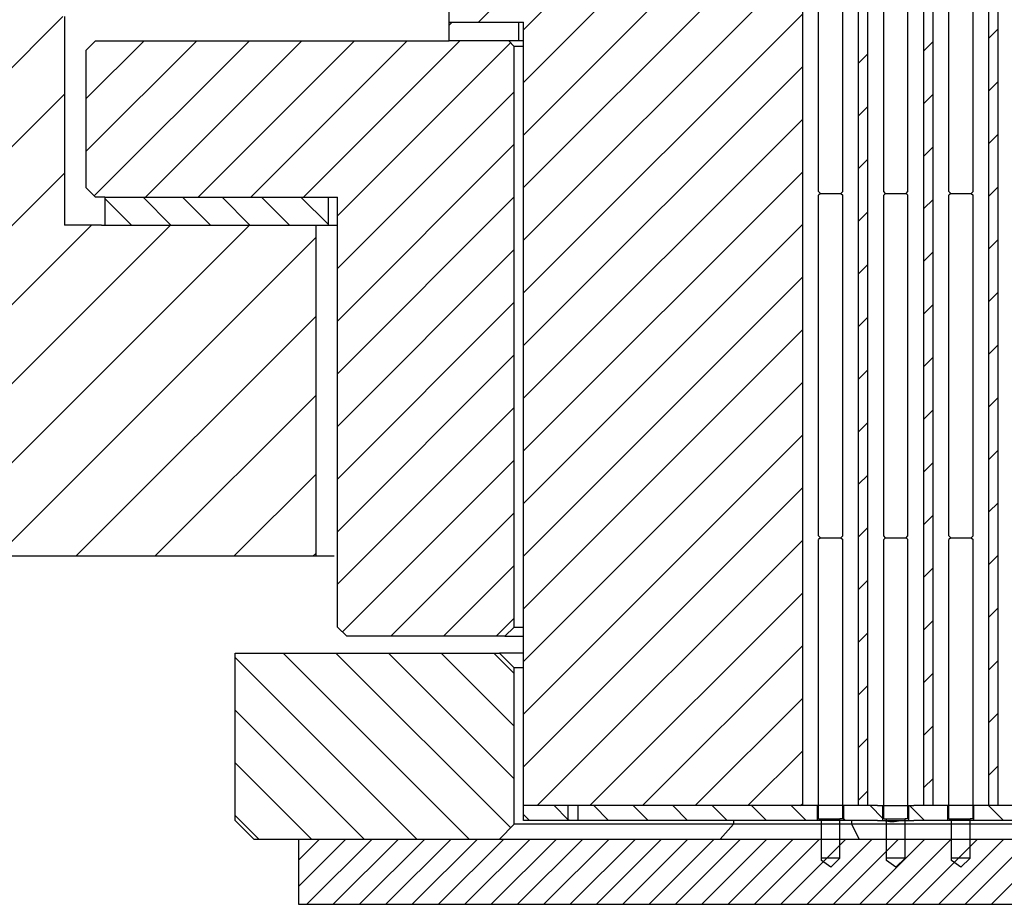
# Model space of a CAD drawing. Extents: x -1763 to 4575, y -3429 to 1051.
# Tile 22 of 193: x -114 to -61, y -2517 to -2470. Entities that reach past the tile are written whole.
import ezdxf

# ---------------------------------------------------------------- set-up
doc = ezdxf.new("R2010")
doc.units = 0
doc.linetypes.add('DASHED', pattern=[15, 7, -8])
doc.layers.get('0').update_dxf_attribs({"linetype": 'CONTINUOUS'})
doc.layers.add('1', color=7, linetype='CONTINUOUS')
pattern_1 = [(45, (0, 400), (-1.4142136, 1.4142136), [])]
pattern_2 = [(315, (0, 400), (1.0606602, 1.0606602), [])]

# ---------------------------------------------------------------- blocks, each defined once
blk = doc.blocks.new('Z-STACK', base_point=(-660.966, -2613.082))
at = {"linetype": 'CONTINUOUS'}
h = blk.add_hatch(dxfattribs=at)
h.set_pattern_fill('USER', color=1, scale=2, angle=45, pattern_type=0)
h.set_pattern_definition(pattern_1)
h.paths.add_polyline_path([(-68.603, -2511.968), (-69.103, -2511.968), (-69.103, -2511.968), (-69.103, -2466.068), (-69.103, -2466.068), (-68.603, -2466.068)])
h = blk.add_hatch(dxfattribs=at)
h.set_pattern_fill('USER', color=1, scale=2, angle=45, pattern_type=0)
h.set_pattern_definition(pattern_1)
h.paths.add_polyline_path([(-65.603, -2511.968), (-65.103, -2511.968), (-65.103, -2466.068), (-65.603, -2466.068), (-65.603, -2466.068), (-65.603, -2511.968)])
h = blk.add_hatch(dxfattribs=at)
h.set_pattern_fill('USER', color=1, scale=2, angle=45, pattern_type=0)
h.set_pattern_definition(pattern_1)
h.paths.add_polyline_path([(-61.603, -2466.068), (-61.603, -2511.968), (-62.103, -2511.968), (-62.103, -2511.968), (-62.103, -2466.068), (-62.103, -2466.068), (-61.698, -2466.068)])
h = blk.add_hatch(dxfattribs=at)
h.set_pattern_fill('USER', scale=5, angle=45, pattern_type=0)
h.set_pattern_definition([(45, (0, 400), (-3.535534, 3.535534), [])])
h.paths.add_polyline_path([(-87.353, -2470.868), (-87.846, -2470.868), (-87.903, -2470.868), (-91.103, -2470.868), (-91.103, -2469.868), (-87.353, -2469.868)])
h = blk.add_hatch(dxfattribs=at)
h.set_pattern_fill('USER', color=113, scale=2, angle=45, pattern_type=0)
h.set_pattern_definition(pattern_1)
h.paths.add_polyline_path([(-87.603, -2502.368), (-87.603, -2471.168), (-87.903, -2470.868), (-91.103, -2470.868), (-110.103, -2470.868), (-110.603, -2471.368), (-110.603, -2478.768), (-110.103, -2479.268), (-109.603, -2479.268), (-97.603, -2479.268), (-97.103, -2479.268), (-97.103, -2502.368), (-96.603, -2502.868), (-93.457, -2502.868), (-88.257, -2502.868), (-88.103, -2502.868)])
h = blk.add_hatch(dxfattribs=at)
h.set_pattern_fill('USER', scale=1.5, angle=315, pattern_type=0)
h.set_pattern_definition(pattern_2)
h.paths.add_polyline_path([(-109.603, -2479.268), (-109.603, -2480.768), (-97.603, -2480.768), (-97.603, -2479.268)])
h = blk.add_hatch(dxfattribs=at)
h.set_pattern_fill('USER', color=40, scale=2, angle=315, pattern_type=0)
h.set_pattern_definition([(315, (0, 400), (1.4142136, 1.4142136), [])])
h.paths.add_polyline_path([(-87.603, -2504.568), (-87.603, -2512.968), (-88.403, -2513.768), (-99.203, -2513.768), (-101.603, -2513.768), (-102.603, -2512.768), (-102.603, -2503.768), (-88.403, -2503.768)])
h = blk.add_hatch(dxfattribs=at)
h.set_pattern_fill('USER', color=5, scale=1.5, angle=315, pattern_type=0)
h.set_pattern_definition(pattern_2)
h.paths.add_polyline_path([(-84.837, -2511.968), (-84.729, -2511.968), (-84.721, -2511.968), (-84.721, -2512.768), (-87.103, -2512.768), (-87.103, -2511.968), (-86.093, -2511.968)])
h = blk.add_hatch(dxfattribs=at)
h.set_pattern_fill('USER', color=5, scale=1.5, angle=315, pattern_type=0)
h.set_pattern_definition(pattern_2)
h.paths.add_polyline_path([(-84.188, -2511.968), (-84.188, -2512.768), (-84.721, -2512.768), (-84.721, -2511.968)])
h = blk.add_hatch(dxfattribs=at)
h.set_pattern_fill('USER', color=5, scale=1.5, angle=315, pattern_type=0)
h.set_pattern_definition(pattern_2)
h.paths.add_polyline_path([(-82.519, -2511.968), (-81.921, -2511.968), (-81.229, -2511.968), (-80.27, -2511.968), (-79.732, -2511.968), (-79.593, -2511.968), (-79.094, -2511.968), (-78.97, -2511.968), (-78.483, -2511.968), (-77.73, -2511.968), (-76.709, -2511.968), (-76.274, -2511.968), (-76.094, -2511.968), (-75.594, -2511.968), (-75.428, -2511.968), (-75.039, -2511.968), (-74.23, -2511.968), (-73.153, -2511.968), (-72.594, -2511.968), (-72.103, -2511.968), (-71.303, -2511.968), (-71.303, -2512.768), (-71.339, -2512.768), (-71.44, -2512.768), (-71.482, -2512.768), (-71.84, -2512.768), (-72.14, -2512.768), (-73.89, -2512.768), (-84.188, -2512.768), (-84.188, -2511.968), (-83.838, -2511.968), (-83.183, -2511.968), (-83.093, -2511.968), (-82.593, -2511.968)])
h = blk.add_hatch(dxfattribs=at)
h.set_pattern_fill('USER', color=5, scale=1.5, angle=315, pattern_type=0)
h.set_pattern_definition(pattern_2)
h.paths.add_polyline_path([(-68.084, -2512.768), (-67.803, -2512.768), (-67.803, -2511.968), (-68.084, -2511.968), (-68.603, -2511.968), (-69.103, -2511.968), (-69.103, -2511.968), (-69.903, -2511.968), (-69.903, -2511.968), (-69.903, -2512.768), (-69.903, -2512.768), (-69.59, -2512.768)])
h = blk.add_hatch(dxfattribs=at)
h.set_pattern_fill('USER', color=5, scale=1.5, angle=315, pattern_type=0)
h.set_pattern_definition(pattern_2)
h.paths.add_polyline_path([(-65.603, -2511.968), (-65.103, -2511.968), (-64.303, -2511.968), (-64.303, -2512.768), (-64.72, -2512.768), (-64.922, -2512.768), (-65.12, -2512.768), (-65.339, -2512.768), (-65.553, -2512.768), (-66.144, -2512.768), (-66.244, -2512.768), (-66.403, -2512.768), (-66.403, -2512.768), (-66.403, -2511.968), (-66.403, -2511.968), (-66.144, -2511.968), (-65.603, -2511.968)])
h = blk.add_hatch(dxfattribs=at)
h.set_pattern_fill('USER', color=5, scale=1.5, angle=315, pattern_type=0)
h.set_pattern_definition(pattern_2)
h.paths.add_polyline_path([(-62.903, -2511.968), (-62.103, -2511.968), (-62.103, -2511.968), (-61.603, -2511.968), (-60.803, -2511.968), (-60.803, -2512.768), (-62.903, -2512.768), (-62.903, -2512.768), (-62.903, -2511.968)])
at = {"layer": '1', "linetype": 'CONTINUOUS'}
h = blk.add_hatch(dxfattribs=at)
h.set_pattern_fill('USER', color=1, scale=2, angle=45, pattern_type=0)
h.set_pattern_definition(pattern_1)
h.paths.add_polyline_path([(-75.594, -2466.068), (-75.428, -2466.068), (-75.039, -2466.068), (-74.23, -2466.068), (-73.153, -2466.068), (-72.999, -2466.068), (-72.732, -2466.068), (-72.594, -2466.068), (-72.303, -2466.068), (-72.103, -2466.068), (-72.103, -2511.968), (-72.594, -2511.968), (-73.153, -2511.968), (-74.23, -2511.968), (-75.039, -2511.968), (-75.428, -2511.968), (-75.594, -2511.968), (-76.094, -2511.968), (-76.274, -2511.968), (-76.709, -2511.968), (-77.73, -2511.968), (-78.483, -2511.968), (-78.97, -2511.968), (-79.094, -2511.968), (-79.593, -2511.968), (-79.732, -2511.968), (-80.27, -2511.968), (-81.229, -2511.968), (-81.921, -2511.968), (-82.519, -2511.968), (-82.593, -2511.968), (-83.093, -2511.968), (-83.183, -2511.968), (-83.838, -2511.968), (-84.188, -2511.968), (-84.721, -2511.968), (-84.729, -2511.968), (-84.837, -2511.968), (-86.093, -2511.968), (-87.103, -2511.968), (-87.103, -2469.868), (-87.353, -2469.868), (-91.103, -2469.868), (-91.103, -2464.068), (-90.103, -2464.068), (-90.103, -2466.068), (-89.603, -2466.068), (-86.093, -2466.068), (-84.837, -2466.068), (-84.729, -2466.068), (-84.721, -2466.068), (-84.188, -2466.068), (-83.838, -2466.068), (-83.183, -2466.068), (-83.093, -2466.068), (-82.593, -2466.068), (-82.519, -2466.068), (-81.921, -2466.068), (-81.229, -2466.068), (-80.27, -2466.068), (-79.732, -2466.068), (-79.593, -2466.068), (-79.094, -2466.068), (-78.97, -2466.068), (-78.483, -2466.068), (-77.73, -2466.068), (-76.709, -2466.068), (-76.274, -2466.068), (-76.094, -2466.068)])
h = blk.add_hatch(dxfattribs=at)
h.set_pattern_fill('USER', color=6, scale=3, angle=45, pattern_type=0)
h.set_pattern_definition([(45, (0, 400), (-2.1213203, 2.1213203), [])])
h.paths.add_polyline_path([(-111.774, -2469.568), (-209.774, -2469.568), (-209.774, -2514.568), (-155.774, -2514.568), (-153.774, -2512.568), (-153.774, -2509.568), (-203.774, -2509.568), (-203.774, -2485.568), (-199.774, -2485.568), (-199.774, -2475.568), (-147.774, -2475.568), (-147.774, -2481.568), (-131.774, -2481.568), (-131.774, -2498.568), (-98.274, -2498.568), (-98.274, -2480.768), (-101.024, -2480.768), (-106.524, -2480.768), (-109.774, -2480.768), (-111.774, -2480.768)])
h = blk.add_hatch(dxfattribs=at)
h.set_pattern_fill('USER', color=4, angle=45, pattern_type=0)
h.set_pattern_definition([(45, (0, 400), (-0.70710678, 0.70710678), [])])
h.paths.add_polyline_path([(-76.536, -2513.768), (-69.079, -2513.768), (-68.419, -2513.768), (-52.577, -2513.768), (-51.032, -2513.768), (-50.48, -2513.768), (-50.477, -2513.768), (-48.673, -2513.768), (-47.673, -2513.768), (-47.512, -2513.768), (-47.512, -2513.768), (-47.477, -2513.768), (-47.044, -2513.768), (-47.044, -2513.768), (-41.603, -2513.768), (-40.603, -2513.768), (-36.124, -2513.768), (-33.817, -2513.768), (-33.303, -2513.768), (-30.764, -2513.768), (-30.501, -2513.768), (-29.103, -2513.768), (-12.744, -2513.768), (-5.954, -2513.768), (2.548, -2513.768), (3.347, -2513.768), (6.397, -2513.768), (6.397, -2517.268), (-58.089, -2517.268), (-99.203, -2517.268), (-99.203, -2513.768), (-88.403, -2513.768)])
at = {"color": 7, "linetype": 'CONTINUOUS'}
for p, q in [((-91.103, -2469.868), (-91.103, -2464.068)), ((-72.103, -2511.968), (-72.103, -2466.068)), ((-69.103, -2511.968), (-69.103, -2466.068)), ((-68.603, -2511.968), (-68.603, -2466.068)), ((-65.603, -2511.968), (-65.603, -2466.068)), ((-65.103, -2511.968), (-65.103, -2466.068)), ((-62.103, -2511.968), (-62.103, -2466.068)), ((-61.603, -2511.968), (-61.603, -2466.068)), ((-91.103, -2469.868), (-87.353, -2469.868)), ((-91.103, -2470.868), (-91.103, -2469.868)), ((-87.353, -2469.868), (-87.103, -2469.868)), ((-87.353, -2470.868), (-87.353, -2469.868)), ((-87.103, -2511.968), (-87.103, -2469.868)), ((-87.903, -2470.868), (-91.103, -2470.868)), ((-87.846, -2470.868), (-87.903, -2470.868)), ((-87.353, -2470.868), (-87.846, -2470.868)), ((-87.103, -2470.868), (-87.353, -2470.868))]:
    blk.add_line(p, q, dxfattribs=at)
at = {"color": 2, "linetype": 'CONTINUOUS'}
for p, q in [((-71.253, -2478.968), (-71.253, -2465.268)), ((-69.953, -2478.968), (-69.953, -2465.268)), ((-67.753, -2478.968), (-67.753, -2465.268)), ((-66.453, -2478.968), (-66.453, -2465.268)), ((-64.253, -2478.968), (-64.253, -2465.268)), ((-62.953, -2478.968), (-62.953, -2465.268)), ((-71.153, -2479.068), (-71.253, -2478.968)), ((-70.053, -2479.068), (-69.953, -2478.968)), ((-67.653, -2479.068), (-67.753, -2478.968)), ((-66.553, -2479.068), (-66.453, -2478.968)), ((-64.153, -2479.068), (-64.253, -2478.968)), ((-63.053, -2479.068), (-62.953, -2478.968)), ((-71.153, -2479.068), (-71.253, -2479.168)), ((-71.253, -2497.468), (-71.253, -2479.168)), ((-70.053, -2479.068), (-69.953, -2479.168)), ((-69.953, -2497.468), (-69.953, -2479.168)), ((-67.653, -2479.068), (-67.753, -2479.168)), ((-67.753, -2497.468), (-67.753, -2479.168)), ((-66.553, -2479.068), (-66.453, -2479.168)), ((-66.453, -2497.468), (-66.453, -2479.168)), ((-64.153, -2479.068), (-64.253, -2479.168)), ((-64.253, -2497.468), (-64.253, -2479.168)), ((-63.053, -2479.068), (-62.953, -2479.168)), ((-62.953, -2497.468), (-62.953, -2479.168)), ((-71.153, -2497.568), (-71.253, -2497.468)), ((-70.053, -2497.568), (-69.953, -2497.468)), ((-67.653, -2497.568), (-67.753, -2497.468)), ((-66.553, -2497.568), (-66.453, -2497.468)), ((-64.153, -2497.568), (-64.253, -2497.468)), ((-63.053, -2497.568), (-62.953, -2497.468)), ((-71.153, -2497.568), (-71.253, -2497.668)), ((-71.253, -2512.668), (-71.253, -2497.668)), ((-70.053, -2497.568), (-69.953, -2497.668)), ((-69.953, -2512.668), (-69.953, -2497.668)), ((-67.653, -2497.568), (-67.753, -2497.668)), ((-67.753, -2512.668), (-67.753, -2497.668)), ((-66.553, -2497.568), (-66.453, -2497.668)), ((-66.453, -2512.668), (-66.453, -2497.668)), ((-64.153, -2497.568), (-64.253, -2497.668)), ((-64.253, -2512.668), (-64.253, -2497.668)), ((-63.053, -2497.568), (-62.953, -2497.668)), ((-62.953, -2512.668), (-62.953, -2497.668)), ((-71.253, -2512.668), (-71.103, -2512.668)), ((-71.103, -2513.768), (-71.103, -2512.668)), ((-70.103, -2513.768), (-70.103, -2512.668)), ((-69.953, -2512.668), (-70.103, -2512.668)), ((-67.753, -2512.668), (-67.603, -2512.668)), ((-67.603, -2513.768), (-67.603, -2512.668)), ((-66.603, -2513.768), (-66.603, -2512.668)), ((-66.453, -2512.668), (-66.603, -2512.668)), ((-64.253, -2512.668), (-64.103, -2512.668)), ((-64.103, -2513.768), (-64.103, -2512.668)), ((-63.103, -2513.768), (-63.103, -2512.668)), ((-62.953, -2512.668), (-63.103, -2512.668)), ((-71.103, -2514.788), (-71.103, -2513.768)), ((-70.103, -2514.788), (-70.103, -2513.768)), ((-67.603, -2514.788), (-67.603, -2513.768)), ((-66.603, -2514.788), (-66.603, -2513.768)), ((-64.103, -2514.788), (-64.103, -2513.768)), ((-63.103, -2514.788), (-63.103, -2513.768)), ((-71.103, -2514.909), (-71.103, -2514.788)), ((-70.603, -2515.268), (-71.103, -2514.909)), ((-70.103, -2514.788), (-70.603, -2515.268)), ((-67.603, -2514.909), (-67.603, -2514.788)), ((-67.103, -2515.268), (-67.603, -2514.909)), ((-66.603, -2514.788), (-67.103, -2515.268)), ((-64.103, -2514.909), (-64.103, -2514.788)), ((-63.603, -2515.268), (-64.103, -2514.909)), ((-63.103, -2514.788), (-63.603, -2515.268))]:
    blk.add_line(p, q, dxfattribs=at)
at = {"color": 6, "linetype": 'CONTINUOUS'}
for p, q in [((-111.774, -2469.568), (-111.774, -2480.768)), ((-109.774, -2480.768), (-111.774, -2480.768)), ((-109.774, -2480.768), (-106.524, -2480.768)), ((-106.524, -2480.768), (-101.024, -2480.768)), ((-101.024, -2480.768), (-98.274, -2480.768)), ((-98.274, -2480.768), (-98.274, -2498.568)), ((-98.274, -2498.568), (-131.774, -2498.568)), ((-97.274, -2498.568), (-98.274, -2498.568))]:
    blk.add_line(p, q, dxfattribs=at)
at = {"color": 7, "linetype": 'DASHED'}
for p, q in [((-91.103, -2469.868), (-87.353, -2469.868)), ((-87.353, -2469.868), (-87.103, -2469.868)), ((-88.257, -2502.868), (-93.457, -2502.868)), ((-86.093, -2511.968), (-87.103, -2511.968)), ((-84.837, -2511.968), (-86.093, -2511.968)), ((-84.729, -2511.968), (-84.837, -2511.968)), ((-84.721, -2511.968), (-84.729, -2511.968)), ((-84.188, -2511.968), (-84.721, -2511.968)), ((-83.838, -2511.968), (-84.188, -2511.968)), ((-83.183, -2511.968), (-83.838, -2511.968)), ((-83.093, -2511.968), (-83.183, -2511.968)), ((-82.593, -2511.968), (-83.093, -2511.968)), ((-82.519, -2511.968), (-82.593, -2511.968)), ((-81.921, -2511.968), (-82.519, -2511.968)), ((-81.229, -2511.968), (-81.921, -2511.968)), ((-80.27, -2511.968), (-81.229, -2511.968)), ((-79.732, -2511.968), (-80.27, -2511.968)), ((-79.593, -2511.968), (-79.732, -2511.968)), ((-79.094, -2511.968), (-79.593, -2511.968)), ((-78.97, -2511.968), (-79.094, -2511.968)), ((-78.483, -2511.968), (-78.97, -2511.968)), ((-77.73, -2511.968), (-78.483, -2511.968)), ((-76.709, -2511.968), (-77.73, -2511.968)), ((-76.274, -2511.968), (-76.709, -2511.968)), ((-76.094, -2511.968), (-76.274, -2511.968)), ((-75.594, -2511.968), (-76.094, -2511.968)), ((-75.428, -2511.968), (-75.594, -2511.968)), ((-75.039, -2511.968), (-75.428, -2511.968)), ((-74.23, -2511.968), (-75.039, -2511.968)), ((-73.153, -2511.968), (-74.23, -2511.968)), ((-72.594, -2511.968), (-73.153, -2511.968)), ((-72.103, -2511.968), (-72.594, -2511.968)), ((-71.303, -2511.968), (-72.103, -2511.968)), ((-70.966, -2511.968), (-71.303, -2511.968)), ((-69.903, -2511.968), (-70.966, -2511.968)), ((-69.103, -2511.968), (-69.903, -2511.968)), ((-69.903, -2511.968), (-69.903, -2511.968)), ((-69.103, -2511.968), (-69.103, -2511.968)), ((-68.603, -2511.968), (-69.103, -2511.968)), ((-68.084, -2511.968), (-68.603, -2511.968)), ((-68.084, -2511.968), (-67.803, -2511.968)), ((-68.084, -2511.968), (-67.803, -2511.968)), ((-68.084, -2511.968), (-67.803, -2511.968)), ((-67.803, -2511.968), (-67.466, -2511.968)), ((-67.803, -2511.968), (-67.466, -2511.968)), ((-67.803, -2511.968), (-67.466, -2511.968)), ((-67.466, -2511.968), (-66.403, -2511.968)), ((-67.466, -2511.968), (-66.403, -2511.968)), ((-67.466, -2511.968), (-66.403, -2511.968)), ((-66.403, -2511.968), (-66.403, -2511.968)), ((-66.403, -2511.968), (-66.144, -2511.968)), ((-66.403, -2511.968), (-66.403, -2511.968)), ((-66.403, -2511.968), (-66.144, -2511.968)), ((-66.403, -2511.968), (-66.403, -2511.968)), ((-66.403, -2511.968), (-66.144, -2511.968)), ((-65.603, -2511.968), (-66.144, -2511.968)), ((-65.603, -2511.968), (-66.144, -2511.968)), ((-65.603, -2511.968), (-66.144, -2511.968)), ((-65.603, -2511.968), (-65.603, -2511.968)), ((-65.103, -2511.968), (-65.603, -2511.968)), ((-65.603, -2511.968), (-65.603, -2511.968)), ((-65.103, -2511.968), (-65.603, -2511.968)), ((-65.603, -2511.968), (-65.603, -2511.968)), ((-65.103, -2511.968), (-65.603, -2511.968)), ((-64.303, -2511.968), (-65.103, -2511.968)), ((-64.303, -2511.968), (-65.103, -2511.968)), ((-64.303, -2511.968), (-65.103, -2511.968)), ((-63.966, -2511.968), (-64.303, -2511.968)), ((-63.966, -2511.968), (-64.303, -2511.968)), ((-63.966, -2511.968), (-64.303, -2511.968)), ((-62.903, -2511.968), (-63.966, -2511.968)), ((-62.903, -2511.968), (-63.966, -2511.968)), ((-62.903, -2511.968), (-63.966, -2511.968)), ((-62.903, -2511.968), (-62.903, -2511.968)), ((-62.103, -2511.968), (-62.903, -2511.968)), ((-62.903, -2511.968), (-62.903, -2511.968)), ((-62.103, -2511.968), (-62.903, -2511.968)), ((-62.903, -2511.968), (-62.903, -2511.968)), ((-62.103, -2511.968), (-62.903, -2511.968)), ((-62.103, -2511.968), (-62.103, -2511.968)), ((-61.603, -2511.968), (-62.103, -2511.968)), ((-62.103, -2511.968), (-62.103, -2511.968)), ((-61.603, -2511.968), (-62.103, -2511.968)), ((-62.103, -2511.968), (-62.103, -2511.968)), ((-61.603, -2511.968), (-62.103, -2511.968)), ((-60.803, -2511.968), (-61.603, -2511.968)), ((-60.803, -2511.968), (-61.603, -2511.968)), ((-60.803, -2511.968), (-61.603, -2511.968)), ((-72.14, -2512.768), (-73.89, -2512.768)), ((-71.84, -2512.768), (-72.14, -2512.768)), ((-71.482, -2512.768), (-71.84, -2512.768)), ((-71.44, -2512.768), (-71.482, -2512.768)), ((-71.339, -2512.768), (-71.44, -2512.768)), ((-71.303, -2512.768), (-71.339, -2512.768)), ((-71.219, -2512.768), (-71.303, -2512.768)), ((-69.903, -2512.768), (-71.219, -2512.768)), ((-69.59, -2512.768), (-69.903, -2512.768)), ((-69.903, -2512.768), (-69.903, -2512.768)), ((-68.084, -2512.768), (-67.803, -2512.768)), ((-67.803, -2512.768), (-67.287, -2512.768)), ((-67.287, -2512.768), (-66.403, -2512.768)), ((-67.287, -2512.768), (-66.403, -2512.768)), ((-66.403, -2512.768), (-66.403, -2512.768)), ((-66.403, -2512.768), (-66.244, -2512.768)), ((-66.403, -2512.768), (-66.403, -2512.768)), ((-66.403, -2512.768), (-66.244, -2512.768)), ((-66.244, -2512.768), (-66.144, -2512.768)), ((-66.244, -2512.768), (-66.144, -2512.768)), ((-65.553, -2512.768), (-66.144, -2512.768)), ((-65.553, -2512.768), (-66.144, -2512.768)), ((-65.339, -2512.768), (-65.553, -2512.768)), ((-65.339, -2512.768), (-65.553, -2512.768)), ((-65.12, -2512.768), (-65.339, -2512.768)), ((-65.12, -2512.768), (-65.339, -2512.768)), ((-64.922, -2512.768), (-65.12, -2512.768)), ((-64.922, -2512.768), (-65.12, -2512.768)), ((-64.72, -2512.768), (-64.922, -2512.768)), ((-64.72, -2512.768), (-64.922, -2512.768)), ((-64.303, -2512.768), (-64.72, -2512.768)), ((-64.303, -2512.768), (-64.72, -2512.768)), ((-62.987, -2512.768), (-64.303, -2512.768)), ((-62.987, -2512.768), (-64.303, -2512.768)), ((-62.903, -2512.768), (-62.987, -2512.768)), ((-62.903, -2512.768), (-62.903, -2512.768)), ((-60.803, -2512.768), (-62.903, -2512.768))]:
    blk.add_line(p, q, dxfattribs=at)
at = {"color": 113, "linetype": 'CONTINUOUS'}
for p, q in [((-110.103, -2470.868), (-110.603, -2471.368)), ((-110.103, -2470.868), (-91.103, -2470.868)), ((-87.603, -2471.168), (-87.903, -2470.868)), ((-110.603, -2478.768), (-110.603, -2471.368)), ((-87.103, -2471.168), (-87.603, -2471.168)), ((-87.603, -2502.368), (-87.603, -2471.168)), ((-110.103, -2479.268), (-110.603, -2478.768)), ((-109.603, -2479.268), (-110.103, -2479.268)), ((-97.603, -2479.268), (-97.103, -2479.268)), ((-97.103, -2502.368), (-97.103, -2479.268)), ((-96.603, -2502.868), (-97.103, -2502.368)), ((-87.603, -2502.368), (-88.103, -2502.868)), ((-87.603, -2502.368), (-87.103, -2502.368)), ((-93.457, -2502.868), (-96.603, -2502.868)), ((-88.257, -2502.868), (-93.457, -2502.868)), ((-88.103, -2502.868), (-88.257, -2502.868)), ((-88.103, -2502.868), (-87.103, -2502.868))]:
    blk.add_line(p, q, dxfattribs=at)
at = {"color": 113, "linetype": 'DASHED'}
for p, q in [((-87.903, -2470.868), (-91.103, -2470.868)), ((-87.846, -2470.868), (-87.903, -2470.868)), ((-87.353, -2470.868), (-87.846, -2470.868)), ((-87.103, -2470.868), (-87.353, -2470.868)), ((-109.603, -2479.268), (-97.603, -2479.268))]:
    blk.add_line(p, q, dxfattribs=at)
at = {"color": 3, "linetype": 'CONTINUOUS'}
for p, q in [((-109.603, -2479.268), (-97.603, -2479.268)), ((-109.603, -2479.268), (-109.603, -2480.768)), ((-97.603, -2479.268), (-97.603, -2480.768)), ((-109.603, -2480.768), (-97.603, -2480.768)), ((-97.603, -2480.768), (-97.103, -2480.768))]:
    blk.add_line(p, q, dxfattribs=at)
at = {"color": 3, "linetype": 'DASHED'}
blk.add_line((-97.603, -2479.268), (-97.103, -2479.268), dxfattribs=at)
at = {"color": 40, "linetype": 'CONTINUOUS'}
for p, q in [((-102.603, -2512.768), (-102.603, -2503.768)), ((-102.603, -2503.768), (-88.403, -2503.768)), ((-87.103, -2503.768), (-88.403, -2503.768)), ((-87.603, -2504.568), (-88.403, -2503.768)), ((-87.103, -2504.568), (-87.603, -2504.568)), ((-87.603, -2512.968), (-87.603, -2504.568)), ((-101.603, -2513.768), (-102.603, -2512.768)), ((-75.823, -2512.768), (-75.823, -2512.968)), ((-69.492, -2512.768), (-69.492, -2512.968)), ((-87.603, -2512.968), (-88.403, -2513.768)), ((-75.823, -2512.968), (-87.603, -2512.968)), ((-75.823, -2512.968), (-76.536, -2513.768)), ((-69.492, -2512.968), (-75.823, -2512.968)), ((-41.603, -2512.968), (-69.492, -2512.968)), ((-69.492, -2512.968), (-69.079, -2513.768)), ((-101.603, -2513.768), (-99.203, -2513.768)), ((-99.203, -2513.768), (-88.403, -2513.768))]:
    blk.add_line(p, q, dxfattribs=at)
at = {"color": 5, "linetype": 'CONTINUOUS'}
for p, q in [((-86.093, -2511.968), (-87.103, -2511.968)), ((-87.103, -2512.768), (-87.103, -2511.968)), ((-84.837, -2511.968), (-86.093, -2511.968)), ((-84.729, -2511.968), (-84.837, -2511.968)), ((-84.721, -2511.968), (-84.729, -2511.968)), ((-84.188, -2511.968), (-84.721, -2511.968)), ((-84.721, -2511.968), (-84.721, -2512.768)), ((-83.838, -2511.968), (-84.188, -2511.968)), ((-84.188, -2511.968), (-84.188, -2512.768)), ((-83.183, -2511.968), (-83.838, -2511.968)), ((-83.093, -2511.968), (-83.183, -2511.968)), ((-82.593, -2511.968), (-83.093, -2511.968)), ((-82.519, -2511.968), (-82.593, -2511.968)), ((-81.921, -2511.968), (-82.519, -2511.968)), ((-81.229, -2511.968), (-81.921, -2511.968)), ((-80.27, -2511.968), (-81.229, -2511.968)), ((-79.732, -2511.968), (-80.27, -2511.968)), ((-79.593, -2511.968), (-79.732, -2511.968)), ((-79.094, -2511.968), (-79.593, -2511.968)), ((-78.97, -2511.968), (-79.094, -2511.968)), ((-78.483, -2511.968), (-78.97, -2511.968)), ((-77.73, -2511.968), (-78.483, -2511.968)), ((-76.709, -2511.968), (-77.73, -2511.968)), ((-76.274, -2511.968), (-76.709, -2511.968)), ((-76.094, -2511.968), (-76.274, -2511.968)), ((-75.594, -2511.968), (-76.094, -2511.968)), ((-75.428, -2511.968), (-75.594, -2511.968)), ((-75.039, -2511.968), (-75.428, -2511.968)), ((-74.23, -2511.968), (-75.039, -2511.968)), ((-73.153, -2511.968), (-74.23, -2511.968)), ((-72.594, -2511.968), (-73.153, -2511.968)), ((-72.103, -2511.968), (-72.594, -2511.968)), ((-71.303, -2511.968), (-72.103, -2511.968)), ((-70.966, -2511.968), (-71.303, -2511.968)), ((-71.303, -2512.768), (-71.303, -2511.968)), ((-69.903, -2511.968), (-70.966, -2511.968)), ((-69.103, -2511.968), (-69.903, -2511.968)), ((-69.903, -2511.968), (-69.903, -2511.968)), ((-69.903, -2512.768), (-69.903, -2511.968)), ((-69.103, -2511.968), (-69.103, -2511.968)), ((-68.603, -2511.968), (-69.103, -2511.968)), ((-68.084, -2511.968), (-68.603, -2511.968)), ((-68.084, -2511.968), (-67.803, -2511.968)), ((-67.803, -2511.968), (-67.466, -2511.968)), ((-67.803, -2512.768), (-67.803, -2511.968)), ((-67.466, -2511.968), (-66.403, -2511.968)), ((-66.403, -2511.968), (-66.403, -2511.968)), ((-66.403, -2511.968), (-66.144, -2511.968)), ((-66.403, -2512.768), (-66.403, -2511.968)), ((-65.603, -2511.968), (-66.144, -2511.968)), ((-65.603, -2511.968), (-65.603, -2511.968)), ((-65.103, -2511.968), (-65.603, -2511.968)), ((-64.303, -2511.968), (-65.103, -2511.968)), ((-63.966, -2511.968), (-64.303, -2511.968)), ((-64.303, -2512.768), (-64.303, -2511.968)), ((-62.903, -2511.968), (-63.966, -2511.968)), ((-62.903, -2511.968), (-62.903, -2511.968)), ((-62.103, -2511.968), (-62.903, -2511.968)), ((-62.903, -2512.768), (-62.903, -2511.968)), ((-62.103, -2511.968), (-62.103, -2511.968)), ((-61.603, -2511.968), (-62.103, -2511.968)), ((-60.803, -2511.968), (-61.603, -2511.968)), ((-84.721, -2512.768), (-87.103, -2512.768)), ((-84.188, -2512.768), (-84.721, -2512.768)), ((-73.89, -2512.768), (-84.188, -2512.768)), ((-72.14, -2512.768), (-73.89, -2512.768)), ((-71.84, -2512.768), (-72.14, -2512.768)), ((-71.482, -2512.768), (-71.84, -2512.768)), ((-71.44, -2512.768), (-71.482, -2512.768)), ((-71.339, -2512.768), (-71.44, -2512.768)), ((-71.303, -2512.768), (-71.339, -2512.768)), ((-71.219, -2512.768), (-71.303, -2512.768)), ((-69.903, -2512.768), (-71.219, -2512.768)), ((-69.59, -2512.768), (-69.903, -2512.768)), ((-69.903, -2512.768), (-69.903, -2512.768)), ((-68.084, -2512.768), (-69.59, -2512.768)), ((-68.084, -2512.768), (-67.803, -2512.768)), ((-67.803, -2512.768), (-67.287, -2512.768)), ((-67.287, -2512.768), (-66.403, -2512.768)), ((-66.403, -2512.768), (-66.403, -2512.768)), ((-66.403, -2512.768), (-66.244, -2512.768)), ((-66.244, -2512.768), (-66.144, -2512.768)), ((-65.553, -2512.768), (-66.144, -2512.768)), ((-65.339, -2512.768), (-65.553, -2512.768)), ((-65.12, -2512.768), (-65.339, -2512.768)), ((-64.922, -2512.768), (-65.12, -2512.768)), ((-64.72, -2512.768), (-64.922, -2512.768)), ((-64.303, -2512.768), (-64.72, -2512.768)), ((-62.987, -2512.768), (-64.303, -2512.768)), ((-62.903, -2512.768), (-62.987, -2512.768)), ((-62.903, -2512.768), (-62.903, -2512.768)), ((-60.803, -2512.768), (-62.903, -2512.768))]:
    blk.add_line(p, q, dxfattribs=at)
at = {"color": 4, "linetype": 'CONTINUOUS'}
for p, q in [((-99.203, -2513.768), (-99.203, -2517.268)), ((-88.403, -2513.768), (-76.536, -2513.768)), ((-76.536, -2513.768), (-69.079, -2513.768)), ((-69.079, -2513.768), (-68.419, -2513.768)), ((-68.419, -2513.768), (-52.577, -2513.768)), ((-99.203, -2517.268), (-58.089, -2517.268))]:
    blk.add_line(p, q, dxfattribs=at)
at = {"color": 4, "linetype": 'DASHED'}
blk.add_line((-99.203, -2513.768), (-88.403, -2513.768), dxfattribs=at)
at = {"color": 40, "linetype": 'DASHED'}
for p, q in [((-88.403, -2513.768), (-84.721, -2513.768)), ((-84.721, -2513.768), (-84.188, -2513.768)), ((-84.188, -2513.768), (-76.536, -2513.768)), ((-76.536, -2513.768), (-69.079, -2513.768)), ((-69.079, -2513.768), (-68.419, -2513.768)), ((-68.419, -2513.768), (-58.089, -2513.768))]:
    blk.add_line(p, q, dxfattribs=at)
at = {"color": 7, "linetype": 'CONTINUOUS'}
for start, end in [(-102.4537, -90), (-90, -77.5463)]:
    blk.add_arc((-67.305, -2510.693), 2.125, start, end, dxfattribs=at)
at = {"layer": '1', "color": 2, "linetype": 'CONTINUOUS'}
for p, q in [((-71.153, -2479.068), (-70.053, -2479.068)), ((-67.653, -2479.068), (-66.553, -2479.068)), ((-64.153, -2479.068), (-63.053, -2479.068)), ((-71.153, -2497.568), (-70.053, -2497.568)), ((-67.653, -2497.568), (-66.553, -2497.568)), ((-64.153, -2497.568), (-63.053, -2497.568)), ((-71.103, -2512.668), (-70.103, -2512.668)), ((-67.603, -2512.668), (-66.603, -2512.668)), ((-64.103, -2512.668), (-63.103, -2512.668)), ((-70.103, -2514.788), (-71.103, -2514.788)), ((-66.603, -2514.788), (-67.603, -2514.788)), ((-63.103, -2514.788), (-64.103, -2514.788))]:
    blk.add_line(p, q, dxfattribs=at)

msp = doc.modelspace()

# ---------------------------------------------------------------- block references
at = {"layer": '1'}
msp.add_blockref('Z-STACK', (-660.966, -2613.082), dxfattribs=at)

doc.saveas('drawing.dxf')
